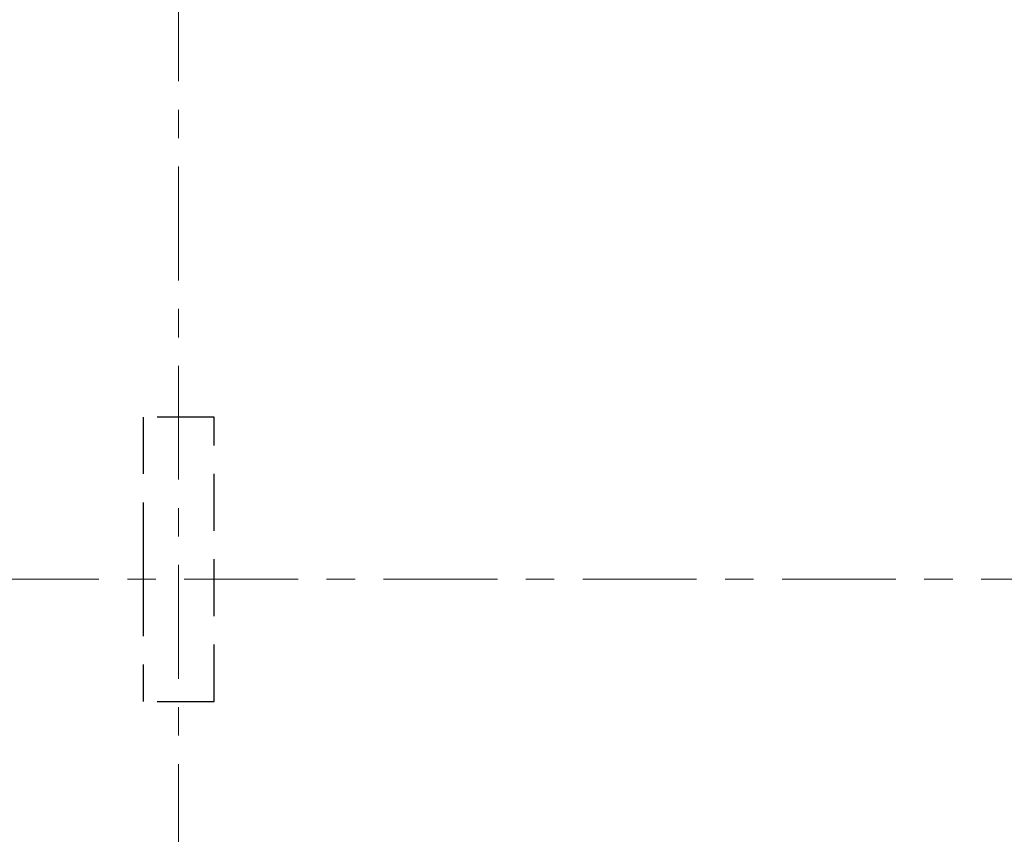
# Model space of a CAD drawing. Header units: metres. Extents: x -38 to 85, y -15 to 19.
# Tile 41 of 93: x 40.89 to 44.35, y 2.4 to 5.27. Entities that reach past the tile are written whole.
import ezdxf

# ---------------------------------------------------------------- set-up
doc = ezdxf.new("R2010")
doc.units = ezdxf.units.M
for name, pattern in [('______11', [0.5, 0.4, -0.05, 0, -0.05]), ('______2', [0.27, 0.2, -0.07]), ('______5', [1.1, 0.8, -0.1, 0.1, -0.1])]:
    doc.linetypes.add(name, pattern=pattern)
doc.layers.add('XR$2$Осевая линия (1)', color=7, linetype='______5', lineweight=13)
doc.layers.add('XR$5$Стена (1)', color=7, linetype='Continuous', lineweight=35)

msp = doc.modelspace()

# ---------------------------------------------------------------- linework, layer by layer
at = {"layer": 'XR$2$Осевая линия (1)', "color": 253, "linetype": '______11', "lineweight": 13, "true_color": 0xa0a0a0, "transparency": 33554687}
for p, q in [((41.45, -2.65), (41.45, 8.13)), ((-2.63, 3.3), (62.6, 3.3))]:
    msp.add_line(p, q, dxfattribs=at)
at = {"layer": 'XR$5$Стена (1)', "color": 253, "linetype": '______2', "lineweight": -3, "true_color": 0xa0a0a0, "transparency": 33554687}
for p, q in [((41.325, 3.87), (41.325, 3.42)), ((41.575, 3.87), (41.325, 3.87)), ((41.575, 2.87), (41.575, 3.87)), ((41.325, 3.42), (41.325, 3.3)), ((41.325, 3.3), (41.325, 2.87)), ((41.375, 2.87), (41.575, 2.87)), ((41.455, 2.87), (41.575, 2.87))]:
    msp.add_line(p, q, dxfattribs=at)

doc.saveas('drawing.dxf')
